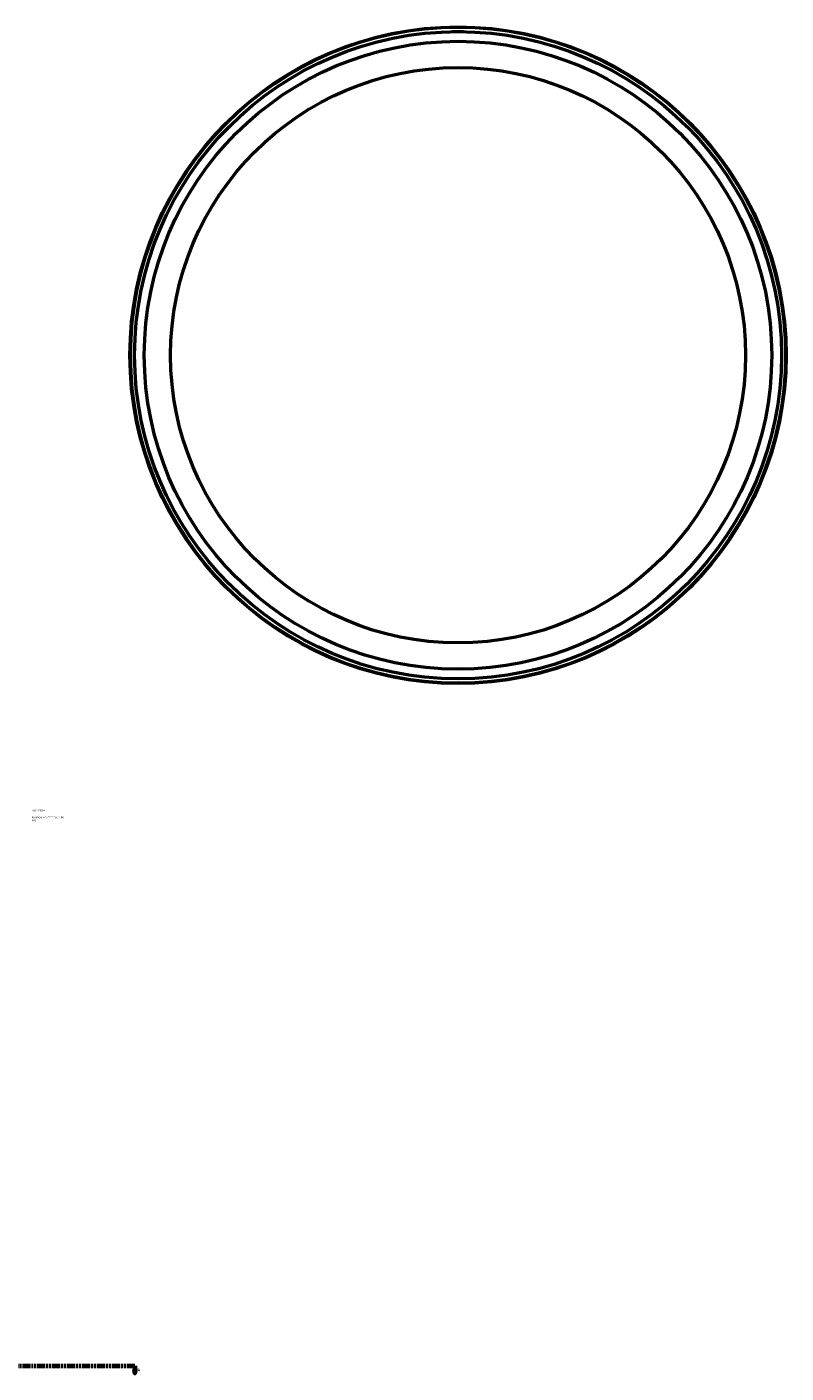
# Model space of a CAD drawing. Header units: millimetres. Extents: x -811 to 2290, y -1134 to 2777.
# Tile 3 of 7: x 848 to 1904, y -688 to 1184. Entities that reach past the tile are written whole.
import ezdxf

# ---------------------------------------------------------------- set-up
doc = ezdxf.new("R2010")
doc.units = ezdxf.units.MM
doc.linetypes.add('DOUBLE_DASH_CHAIN', pattern=[1.2403, 0.6614, -0.0827, 0.1654, -0.0827, 0.1654, -0.0827])
for name, color, linetype, lineweight in [('Section Line (ANSI)', 7, 'DOUBLE_DASH_CHAIN', 70), ('Title (ISO)', 7, 'Continuous', 50), ('Visible (ANSI)', 7, 'Continuous', 50), ('Visible Narrow (ANSI)', 7, 'Continuous', 35)]:
    doc.layers.add(name, color=color, linetype=linetype, lineweight=lineweight)
doc.styles.add('Label Text (ANSI)', font='tahoma.ttf')
doc.styles.add('Note Text (ISO)', font='tahoma.ttf')

# ---------------------------------------------------------------- blocks, each defined once
blk = doc.blocks.new('Title Blocks ISO')
at = {"layer": 'Title (ISO)', "color": 232, "true_color": 0xca0064, "style": 'Note Text (ISO)'}
for tag, p in [('PART_NUMBER_001', (34.2, 73.1)), ('DESCRIPTION_001', (33.8, 63.4)), ('DESCRIPTION_002', (34, 59.2))]:
    blk.add_attdef(tag, p, '', height=2.5, dxfattribs=at)
blk = doc.blocks.new('2dTransSection0')
at = {"layer": 'Section Line (ANSI)', "linetype": 'Continuous'}
for p, q in [((258.8, -682.7), (259.8, -687.7)), ((260.8, -682.7), (258.8, -682.7)), ((259.8, -677.7), (270.9, -677.7)), ((259.8, -677.7), (259.8, -682.7)), ((259.8, -682.7), (259.8, -687.7)), ((259.8, -687.7), (260.8, -682.7)), ((987.2, -677.7), (998.4, -677.7)), ((997.4, -682.7), (998.4, -687.7)), ((999.4, -682.7), (997.4, -682.7)), ((998.4, -677.7), (998.4, -682.7)), ((998.4, -682.7), (998.4, -687.7)), ((998.4, -687.7), (999.4, -682.7))]:
    blk.add_line(p, q, dxfattribs=at)
at = {"layer": 'Section Line (ANSI)', "linetype": 'DOUBLE_DASH_CHAIN', "ltscale": 16.757437}
blk.add_line((259.8, -677.7), (998.4, -677.7), dxfattribs=at)
at = {"layer": 'Section Line (ANSI)', "linetype": 'Continuous', "flags": 128}
for points in [[(258.8, -682.7), (259.8, -687.7), (260.8, -682.7), (258.8, -682.7)], [(997.4, -682.7), (998.4, -687.7), (999.4, -682.7), (997.4, -682.7)]]:
    blk.add_lwpolyline(points, dxfattribs=at)
at = {"layer": 'Section Line (ANSI)'}
for points in [[(258.8, -682.7), (259.8, -687.7), (260.8, -682.7), (258.8, -682.7)], [(997.4, -682.7), (998.4, -687.7), (999.4, -682.7), (997.4, -682.7)]]:
    blk.add_solid(points, dxfattribs=at)
at = {"layer": 'Section Line (ANSI)', "char_height": 4.57, "attachment_point": 7, "style": 'Label Text (ANSI)'}
for insert in [(252.4, -685.8), (1001.9, -685.8)]:
    blk.add_mtext('A', dxfattribs=dict(at, insert=insert))

msp = doc.modelspace()

# ---------------------------------------------------------------- linework, layer by layer
at = {"layer": 'Visible (ANSI)'}
for p, q in [((1440.464, 1177.427), (1447.964, 1177.427)), ((1440.464, 1177.427), (1440.464, 1177.365)), ((1447.964, 1177.427), (1455.464, 1177.427)), ((1455.464, 1177.427), (1455.464, 1177.365))]:
    msp.add_line(p, q, dxfattribs=at)
for radius in [456.5, 450, 436.5, 400]:
    msp.add_circle((1447.964, 727.427), radius, dxfattribs=at)
at = {"layer": 'Visible Narrow (ANSI)'}
msp.add_circle((1447.964, 727.427), 455.163, dxfattribs=at)

# ---------------------------------------------------------------- block references
msp.add_blockref('Title Blocks ISO', (821, 20)).add_auto_attribs({'PART_NUMBER_001': '460103800', 'DESCRIPTION_001': 'PLASSON LIGHTFIT COUPLER', 'DESCRIPTION_002': '800'})
at = {"layer": 'Section Line (ANSI)'}
msp.add_blockref('2dTransSection0', (0, 0), dxfattribs=at)

doc.saveas('drawing.dxf')
